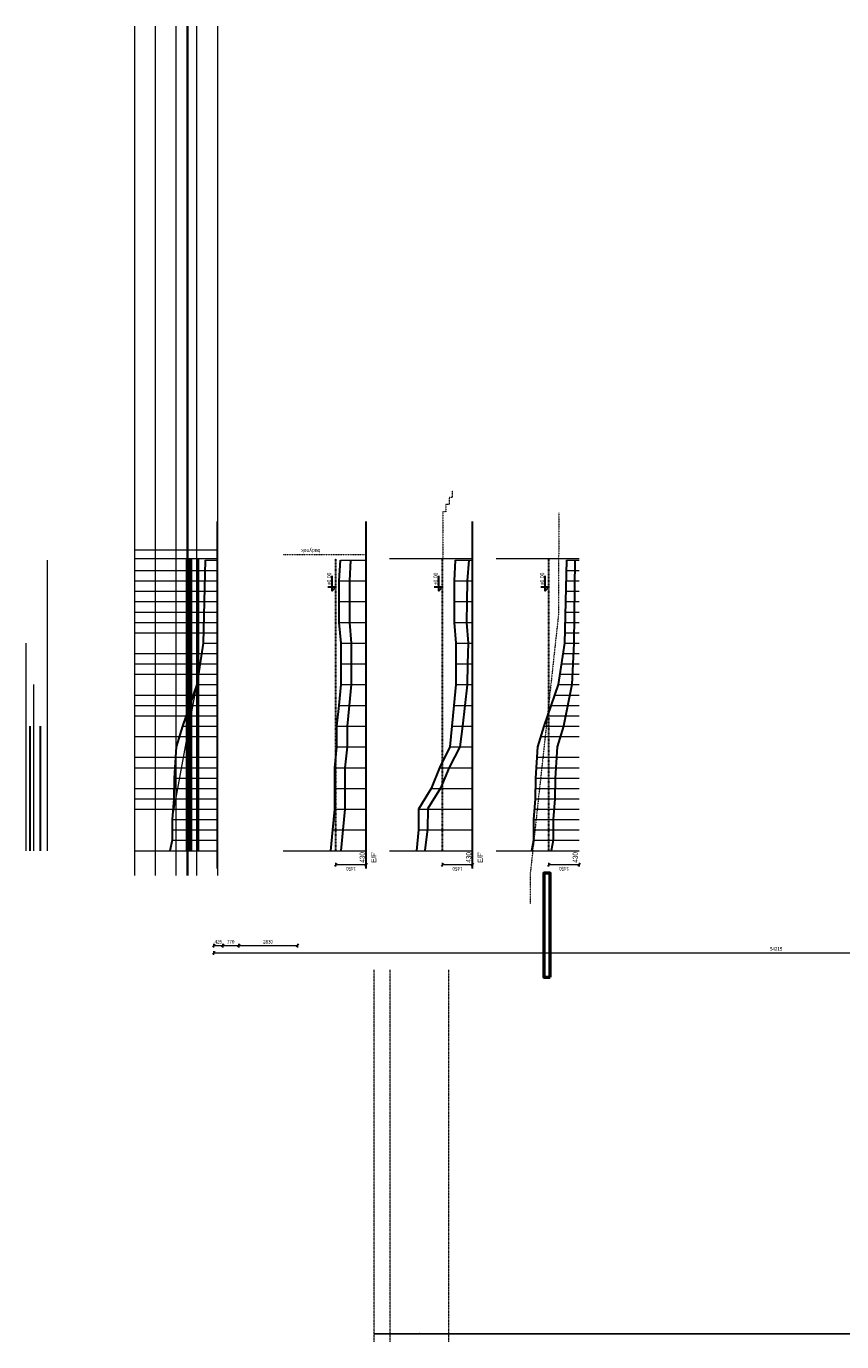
# Model space of a CAD drawing. Header units: millimetres. Extents: x -1893473 to 942156, y -534599 to 942944.
# Tile 5 of 16: x -138215 to -98902, y -278970 to -215593. Entities that reach past the tile are written whole.
import ezdxf

# ---------------------------------------------------------------- set-up
doc = ezdxf.new("R2010")
doc.units = ezdxf.units.MM
doc.header["$LTSCALE"] = 0.2
for name, pattern in [('2_3', [1, 0.5, -0.5]), ('CENTER', [0.6, 0.375, -0.075, 0.075, -0.075]), ('DASHDOT', [25.4, 12.7, -6.35, 0, -6.35])]:
    doc.linetypes.add(name, pattern=pattern)
doc.layers.get('0').update_dxf_attribs({"lineweight": 0})
for name, color, linetype, lineweight in [('!! wymiary osi', 250, 'Continuous', 9), ('!!! WYTYCZNE DO KOSZTORYSU', 1, 'Continuous', 140), ('0-osie-liniA', 14, 'DASHDOT', 5), ('_OSIE_WYS', 142, 'Continuous', 9), ('P-Linia1', 3, 'Continuous', 53), ('P-Linia4', 253, 'Continuous', 13), ('P-Linia5', 4, 'Continuous', 60), ('P-Wymiar', 142, 'Continuous', 9)]:
    doc.layers.add(name, color=color, linetype=linetype, lineweight=lineweight)
doc.styles.add('ROMANS', font='arial.ttf', dxfattribs={"width": 0.7})
doc.styles.add('TXT', font='simplex.shx')
doc.dimstyles.new('A100', dxfattribs={"dimscale": 100, "dimtxt": 1.75, "dimasz": 0.05, "dimexe": 0, "dimexo": 0, "dimgap": 1, "dimtad": 1, "dimdec": 0, "dimrnd": 1, "dimdsep": 46, "dimtxsty": 'ROMANS', "dimblk": '[[[[[[[[', "dimcen": 2, "dimdle": 2, "dimse1": 1, "dimse2": 1, "dimclrd": 256, "dimclrt": 1, "dimadec": 0, "dimazin": 0, "dimtfac": 1, "dimtdec": 0, "dimtix": 1, "dimtmove": 2, "dimatfit": 3, "dimldrblk": '[[[[[[[[', "dimfxl": 1, "dimtvp": 0.6, "dimtolj": 1, "dimlwd": 9, "dimarcsym": 0})
doc.dimstyles.new('DIM50', dxfattribs={"dimscale": 5, "dimtxt": 2.5, "dimasz": 1.5, "dimexe": 0, "dimexo": 0, "dimgap": 0.5, "dimtad": 1, "dimdec": 4, "dimrnd": 0.5, "dimdsep": 46, "dimtxsty": 'TXT', "dimblk1": 'TICK1', "dimblk2": 'TICK1', "dimsah": 1, "dimcen": 0, "dimse1": 1, "dimse2": 1, "dimclrd": 1, "dimclre": 7, "dimclrt": 9, "dimadec": 0, "dimazin": 0, "dimtfac": 1, "dimtdec": 4, "dimtmove": 2, "dimatfit": 3, "dimldrblk": 'TICK1', "dimfxl": 1, "dimtolj": 1, "dimarcsym": 0})

# ---------------------------------------------------------------- blocks, each defined once
blk = doc.blocks.new('[[[[[[[[')
at = {"layer": 'P-Wymiar'}
for p, q in [((-13, -13), (13, 13)), ((0, 0), (-5, 0)), ((0, 18), (0, -18))]:
    blk.add_line(p, q, dxfattribs=at)
blk = doc.blocks.new('*D4844')
at = {"layer": 'DEFPOINTS', "color": 0, "transparency": 16777216}
for p in [(-129170, -254103), (-74955, -255438), (-74955, -260238)]:
    blk.add_point(p, dxfattribs=at)
at = {"layer": 'P-Wymiar', "lineweight": 9, "transparency": 16777216}
blk.add_line((-129165, -260238), (-74960, -260238), dxfattribs=at)
at = {"layer": 'P-Wymiar', "lineweight": 9, "transparency": 16777216, "xscale": 5, "yscale": 5, "zscale": 5, "rotation": 180}
blk.add_blockref('[[[[[[[[', (-129170, -260238), dxfattribs=at)
at = {"layer": 'P-Wymiar', "lineweight": 9, "transparency": 16777216, "xscale": 5, "yscale": 5, "zscale": 5}
blk.add_blockref('[[[[[[[[', (-74955, -260238), dxfattribs=at)
at = {"layer": 'P-Wymiar', "color": 1, "transparency": 16777216, "insert": (-102063, -260049), "char_height": 175, "attachment_point": 5, "style": 'ROMANS'}
blk.add_mtext('\\A1;54215', dxfattribs=at)
blk = doc.blocks.new('*D4845')
at = {"layer": 'DEFPOINTS', "color": 0, "transparency": 16777216}
for p in [(-129170, -254103), (-128745, -254842), (-128745, -259888)]:
    blk.add_point(p, dxfattribs=at)
at = {"layer": 'P-Wymiar', "lineweight": 9, "transparency": 16777216}
blk.add_line((-129165, -259888), (-128750, -259888), dxfattribs=at)
at = {"layer": 'P-Wymiar', "lineweight": 9, "transparency": 16777216, "xscale": 5, "yscale": 5, "zscale": 5, "rotation": 180}
blk.add_blockref('[[[[[[[[', (-129170, -259888), dxfattribs=at)
at = {"layer": 'P-Wymiar', "lineweight": 9, "transparency": 16777216, "xscale": 5, "yscale": 5, "zscale": 5}
blk.add_blockref('[[[[[[[[', (-128745, -259888), dxfattribs=at)
at = {"layer": 'P-Wymiar', "color": 1, "transparency": 16777216, "insert": (-128958, -259699), "char_height": 175, "attachment_point": 5, "style": 'ROMANS'}
blk.add_mtext('\\A1;425', dxfattribs=at)
blk = doc.blocks.new('*D4846')
at = {"layer": 'DEFPOINTS', "color": 0, "transparency": 16777216}
for p in [(-128745, -254842), (-127975, -257108), (-127975, -259888)]:
    blk.add_point(p, dxfattribs=at)
at = {"layer": 'P-Wymiar', "lineweight": 9, "transparency": 16777216}
blk.add_line((-128740, -259888), (-127980, -259888), dxfattribs=at)
at = {"layer": 'P-Wymiar', "lineweight": 9, "transparency": 16777216, "xscale": 5, "yscale": 5, "zscale": 5, "rotation": 180}
blk.add_blockref('[[[[[[[[', (-128745, -259888), dxfattribs=at)
at = {"layer": 'P-Wymiar', "lineweight": 9, "transparency": 16777216, "xscale": 5, "yscale": 5, "zscale": 5}
blk.add_blockref('[[[[[[[[', (-127975, -259888), dxfattribs=at)
at = {"layer": 'P-Wymiar', "color": 1, "transparency": 16777216, "insert": (-128360, -259699), "char_height": 175, "attachment_point": 5, "style": 'ROMANS'}
blk.add_mtext('\\A1;770', dxfattribs=at)
blk = doc.blocks.new('*D4847')
at = {"layer": 'DEFPOINTS', "color": 0, "transparency": 16777216}
for p in [(-127975, -257108), (-125145, -257588), (-125145, -259888)]:
    blk.add_point(p, dxfattribs=at)
at = {"layer": 'P-Wymiar', "lineweight": 9, "transparency": 16777216}
blk.add_line((-127970, -259888), (-125150, -259888), dxfattribs=at)
at = {"layer": 'P-Wymiar', "lineweight": 9, "transparency": 16777216, "xscale": 5, "yscale": 5, "zscale": 5, "rotation": 180}
blk.add_blockref('[[[[[[[[', (-127975, -259888), dxfattribs=at)
at = {"layer": 'P-Wymiar', "lineweight": 9, "transparency": 16777216, "xscale": 5, "yscale": 5, "zscale": 5}
blk.add_blockref('[[[[[[[[', (-125145, -259888), dxfattribs=at)
at = {"layer": 'P-Wymiar', "color": 1, "transparency": 16777216, "insert": (-126560, -259699), "char_height": 175, "attachment_point": 5, "style": 'ROMANS'}
blk.add_mtext('\\A1;2830', dxfattribs=at)
blk = doc.blocks.new('TICK1')
at = {"color": 2}
blk.add_line((-1, -1), (1, 1), dxfattribs=at)
at = {"color": 0}
for p, q in [((0, 0), (-1, 0)), ((0, -1.4), (0, 1.4))]:
    blk.add_line(p, q, dxfattribs=at)
blk = doc.blocks.new('*D5210')
at = {"layer": '!! wymiary osi', "color": 1, "lineweight": -2, "transparency": 16777216}
blk.add_line((-121442, -278588), (-120687, -278588), dxfattribs=at)
at = {"layer": 'DEFPOINTS', "color": 0, "transparency": 16777216}
for p in [(-120679, -278588), (-121449, -278970), (-120679, -278965)]:
    blk.add_point(p, dxfattribs=at)
at = {"layer": '!! wymiary osi', "color": 1, "lineweight": -2, "transparency": 16777216, "xscale": 7.5, "yscale": 7.5, "zscale": 7.5, "rotation": 180}
blk.add_blockref('TICK1', (-121449, -278588), dxfattribs=at)
at = {"layer": '!! wymiary osi', "color": 1, "lineweight": -2, "transparency": 16777216, "xscale": 7.5, "yscale": 7.5, "zscale": 7.5}
blk.add_blockref('TICK1', (-120679, -278588), dxfattribs=at)
at = {"layer": '!! wymiary osi', "color": 9, "transparency": 16777216, "insert": (-121064, -278579), "char_height": 12.5, "attachment_point": 5, "style": 'TXT'}
blk.add_mtext('\\A1;770', dxfattribs=at)
blk = doc.blocks.new('*D5211')
at = {"layer": '!! wymiary osi', "color": 1, "lineweight": -2, "transparency": 16777216}
blk.add_line((-120672, -278588), (-117857, -278588), dxfattribs=at)
at = {"layer": 'DEFPOINTS', "color": 0, "transparency": 16777216}
for p in [(-117849, -278588), (-117849, -278588), (-120679, -278965)]:
    blk.add_point(p, dxfattribs=at)
at = {"layer": '!! wymiary osi', "color": 1, "lineweight": -2, "transparency": 16777216, "xscale": 7.5, "yscale": 7.5, "zscale": 7.5, "rotation": 180}
blk.add_blockref('TICK1', (-120679, -278588), dxfattribs=at)
at = {"layer": '!! wymiary osi', "color": 1, "lineweight": -2, "transparency": 16777216, "xscale": 7.5, "yscale": 7.5, "zscale": 7.5}
blk.add_blockref('TICK1', (-117849, -278588), dxfattribs=at)
at = {"layer": '!! wymiary osi', "color": 9, "transparency": 16777216, "insert": (-119264, -278579), "char_height": 12.5, "attachment_point": 5, "style": 'TXT'}
blk.add_mtext('\\A1;2830', dxfattribs=at)
blk = doc.blocks.new('*D5212')
at = {"layer": '!! wymiary osi', "color": 1, "lineweight": -2, "transparency": 16777216}
blk.add_line((-117842, -278588), (-93597, -278588), dxfattribs=at)
at = {"layer": 'DEFPOINTS', "color": 0, "transparency": 16777216}
for p in [(-117849, -278588), (-93589, -278588), (-93589, -278588)]:
    blk.add_point(p, dxfattribs=at)
at = {"layer": '!! wymiary osi', "color": 1, "lineweight": -2, "transparency": 16777216, "xscale": 7.5, "yscale": 7.5, "zscale": 7.5, "rotation": 180}
blk.add_blockref('TICK1', (-117849, -278588), dxfattribs=at)
at = {"layer": '!! wymiary osi', "color": 1, "lineweight": -2, "transparency": 16777216, "xscale": 7.5, "yscale": 7.5, "zscale": 7.5}
blk.add_blockref('TICK1', (-93589, -278588), dxfattribs=at)
at = {"layer": '!! wymiary osi', "color": 9, "transparency": 16777216, "insert": (-105719, -278579), "char_height": 12.5, "attachment_point": 5, "style": 'TXT'}
blk.add_mtext('\\A1;24260', dxfattribs=at)
blk = doc.blocks.new('A$C21B35EB4')
at = {"layer": '!!! WYTYCZNE DO KOSZTORYSU', "lineweight": 20}
for points in [[(-779.3, 914.2), (3311.5, 914.2)], [(-779.3, 814.2), (3311.5, 814.2)], [(-779.3, 714.2), (3311.5, 714.2)], [(-779.3, 614.2), (3311.5, 614.2)], [(-779.3, 514.2), (3311.5, 514.2)]]:
    blk.add_lwpolyline(points, dxfattribs=at)
at = {"layer": '!!! WYTYCZNE DO KOSZTORYSU', "color": 65, "lineweight": 35}
blk.add_lwpolyline([(-779.3, 659.2), (3311.5, 659.2)], dxfattribs=at)
blk = doc.blocks.new('*D5308')
at = {"layer": 'DEFPOINTS', "color": 0, "transparency": 16777216}
for p in [(-113016, -255119), (-111566, -255047), (-113016, -255990)]:
    blk.add_point(p, dxfattribs=at)
at = {"layer": 'P-Linia4', "lineweight": 9, "transparency": 16777216}
blk.add_line((-111571, -255990), (-113011, -255990), dxfattribs=at)
at = {"layer": 'P-Linia4', "lineweight": 9, "transparency": 16777216, "xscale": 5, "yscale": 5, "zscale": 5, "rotation": 180}
blk.add_blockref('[[[[[[[[', (-113016, -255990), dxfattribs=at)
at = {"layer": 'P-Linia4', "lineweight": 9, "transparency": 16777216, "xscale": 5, "yscale": 5, "zscale": 5}
blk.add_blockref('[[[[[[[[', (-111566, -255990), dxfattribs=at)
at = {"layer": 'P-Linia4', "color": 1, "lineweight": 30, "transparency": 16777216, "insert": (-112291, -256179), "char_height": 175, "attachment_point": 5, "rotation": 180, "style": 'ROMANS'}
blk.add_mtext('\\A1;1450', dxfattribs=at)
blk = doc.blocks.new('*D5309')
at = {"layer": 'DEFPOINTS', "color": 0, "transparency": 16777216}
for p in [(-118151, -255119), (-116701, -255047), (-118151, -255990)]:
    blk.add_point(p, dxfattribs=at)
at = {"layer": 'P-Linia4', "lineweight": 9, "transparency": 16777216}
blk.add_line((-116706, -255990), (-118146, -255990), dxfattribs=at)
at = {"layer": 'P-Linia4', "lineweight": 9, "transparency": 16777216, "xscale": 5, "yscale": 5, "zscale": 5, "rotation": 180}
blk.add_blockref('[[[[[[[[', (-118151, -255990), dxfattribs=at)
at = {"layer": 'P-Linia4', "lineweight": 9, "transparency": 16777216, "xscale": 5, "yscale": 5, "zscale": 5}
blk.add_blockref('[[[[[[[[', (-116701, -255990), dxfattribs=at)
at = {"layer": 'P-Linia4', "color": 1, "lineweight": 30, "transparency": 16777216, "insert": (-117426, -256179), "char_height": 175, "attachment_point": 5, "rotation": 180, "style": 'ROMANS'}
blk.add_mtext('\\A1;1450', dxfattribs=at)
blk = doc.blocks.new('*D5384')
at = {"layer": 'DEFPOINTS', "color": 0, "transparency": 16777216}
for p in [(-123286, -255119), (-121836, -255047), (-123286, -255990)]:
    blk.add_point(p, dxfattribs=at)
at = {"layer": 'P-Linia4', "lineweight": 9, "transparency": 16777216}
blk.add_line((-121841, -255990), (-123281, -255990), dxfattribs=at)
at = {"layer": 'P-Linia4', "lineweight": 9, "transparency": 16777216, "xscale": 5, "yscale": 5, "zscale": 5, "rotation": 180}
blk.add_blockref('[[[[[[[[', (-123286, -255990), dxfattribs=at)
at = {"layer": 'P-Linia4', "lineweight": 9, "transparency": 16777216, "xscale": 5, "yscale": 5, "zscale": 5}
blk.add_blockref('[[[[[[[[', (-121836, -255990), dxfattribs=at)
at = {"layer": 'P-Linia4', "color": 1, "lineweight": 30, "transparency": 16777216, "insert": (-122561, -256179), "char_height": 175, "attachment_point": 5, "rotation": 180, "style": 'ROMANS'}
blk.add_mtext('\\A1;1450', dxfattribs=at)

msp = doc.modelspace()

# ---------------------------------------------------------------- linework, layer by layer
at = {"layer": '0-osie-liniA', "ltscale": 5}
for points in [[(-121449.1819, -278969.76313), (-121449.1819, -261044.45329)], [(-120679.18189, -278969.76313), (-120679.18189, -261044.45329)], [(-117849.1819, -278969.76313), (-117849.1819, -261044.45329)]]:
    msp.add_lwpolyline(points, dxfattribs=at)
at = {"layer": '_OSIE_WYS', "color": 65}
for points in [[(-132988.69221, -241233.09366), (-128988.69221, -241233.09366)], [(-120700.90885, -241233.09366), (-116700.90885, -241233.09366)], [(-115565.73176, -241233.09366), (-111565.73176, -241233.09366)], [(-132988.69221, -255313.09366), (-128988.69221, -255313.09366)], [(-125836.08593, -255313.09366), (-121836.08593, -255313.09366)], [(-120700.90885, -255313.09366), (-116700.90885, -255313.09366)], [(-115565.73176, -255313.09366), (-111565.73176, -255313.09366)]]:
    msp.add_lwpolyline(points, dxfattribs=at)
at = {"layer": 'P-Linia1', "color": 65}
msp.add_lwpolyline([(-130438.69221, -255313.09366), (-130438.69221, -241233.09366)], dxfattribs=at)
at = {"layer": 'P-Linia1'}
for points in [[(-130288.69221, -255313.09366), (-130288.69221, -241233.09366)], [(-129938.69221, -255313.09366), (-129938.69221, -241233.09366)]]:
    msp.add_lwpolyline(points, dxfattribs=at)
at = {"layer": 'P-Linia1', "color": 1, "linetype": 'CENTER', "lineweight": 30, "ltscale": 0.1, "true_color": 0xf50000}
for points in [[(-123286.08593, -255313.09366), (-123286.08593, -241233.09366)], [(-118150.90885, -255313.09366), (-118150.90885, -241233.09366)], [(-113015.73176, -255313.09366), (-113015.73176, -241233.09366)]]:
    msp.add_lwpolyline(points, dxfattribs=at)
at = {"layer": 'P-Linia1'}
msp.add_lwpolyline([(-112964.96522, -261398.9914), (-112964.96522, -256398.9914), (-113269.96522, -256398.9914), (-113269.96522, -261398.9914)], close=True, dxfattribs=at)
at = {"layer": 'P-Linia4', "color": 2, "lineweight": 30}
for points in [[(-128988.69221, -256169.63989), (-128988.69221, -239454.04297)], [(-121836.08593, -256169.63989), (-121836.08593, -239454.04297)], [(-116700.90885, -256169.63989), (-116700.90885, -239454.04297)]]:
    msp.add_lwpolyline(points, dxfattribs=at)
at = {"layer": 'P-Linia4', "color": 4}
for points in [[(-132988.69221, -240813.09366), (-128988.69221, -240813.09366)], [(-137193.50753, -255313.09366), (-137193.50753, -241313.09366)], [(-129588.69221, -241313.09366), (-128988.69221, -241313.09366)], [(-123073.58593, -241313.09366), (-121873.58593, -241313.09366)], [(-117538.40885, -241313.09366), (-116738.40885, -241313.09366)], [(-112165.73176, -241313.09366), (-111565.73176, -241313.09366)], [(-132988.69221, -241813.09366), (-128988.69221, -241813.09366)], [(-112178.23176, -241813.09366), (-111565.73176, -241813.09366)], [(-132988.69221, -242313.09366), (-128988.69221, -242313.09366)], [(-123123.58593, -242313.09366), (-121823.58593, -242313.09366)], [(-117588.40885, -242313.09366), (-116688.40885, -242313.09366)], [(-112190.73176, -242313.09366), (-111565.73176, -242313.09366)], [(-132988.69221, -242813.09366), (-128988.69221, -242813.09366)], [(-132988.69221, -243313.09366), (-128988.69221, -243313.09366)], [(-123123.58593, -243313.09366), (-121836.08593, -243313.09366)], [(-117600.90885, -243313.09366), (-116700.90885, -243313.09366)], [(-112215.73176, -243313.09366), (-111565.73176, -243313.09366)], [(-112203.23176, -242813.09366), (-111565.73176, -242813.09366)], [(-132988.69221, -243813.09366), (-128988.69221, -243813.09366)], [(-112228.23176, -243813.09366), (-111565.73176, -243813.09366)], [(-132988.69221, -244313.09366), (-128988.69221, -244313.09366)], [(-123123.58593, -244313.09366), (-121836.08593, -244313.09366)], [(-117600.90885, -244313.09366), (-116700.90885, -244313.09366)], [(-112240.73176, -244313.09366), (-111565.73176, -244313.09366)], [(-132988.69221, -244813.09366), (-128988.69221, -244813.09366)], [(-112253.23176, -244813.09366), (-111565.73176, -244813.09366)], [(-138215.23747, -255313.09366), (-138215.23747, -245313.09366)], [(-132988.69221, -245813.09366), (-128988.69221, -245813.09366)], [(-129688.69221, -245313.09366), (-128988.69221, -245313.09366)], [(-123036.64596, -245313.09366), (-121836.08593, -245313.09366)], [(-117500.90885, -245313.09366), (-116700.90885, -245313.09366)], [(-112340.73176, -245813.09366), (-111565.73176, -245813.09366)], [(-112265.73176, -245313.09366), (-111565.73176, -245313.09366)], [(-132988.69221, -246313.09366), (-128988.69221, -246313.09366)], [(-123036.08593, -246313.09366), (-121836.08593, -246313.09366)], [(-117500.90885, -246313.09366), (-116700.90885, -246313.09366)], [(-112415.73176, -246313.09366), (-111565.73176, -246313.09366)], [(-132988.69221, -246813.09366), (-128988.69221, -246813.09366)], [(-112490.73176, -246813.09366), (-111565.73176, -246813.09366)], [(-137845.92201, -255313.09366), (-137845.92201, -247313.09366)], [(-131288.69221, -255313.09366), (-131188.69221, -254813.09366), (-131188.69221, -254313.09366), (-131188.69221, -253813.09366), (-129988.69221, -247313.09366)], [(-129988.69221, -247313.09366), (-128988.69221, -247313.09366)], [(-123036.08593, -247313.09366), (-121836.08593, -247313.09366)], [(-117500.90885, -247313.09366), (-116700.90885, -247313.09366)], [(-112565.73176, -247313.09366), (-111565.73176, -247313.09366)], [(-132988.69221, -247813.09366), (-128988.69221, -247813.09366)], [(-132988.69221, -248313.09366), (-128988.69221, -248313.09366)], [(-123136.08593, -248313.09366), (-121836.08593, -248313.09366)], [(-117600.90885, -248313.09366), (-116700.90885, -248313.09366)], [(-112915.73176, -248313.09366), (-111565.73176, -248313.09366)], [(-112740.73176, -247813.09366), (-111565.73176, -247813.09366)], [(-132988.69221, -248813.09366), (-128988.69221, -248813.09366)], [(-113090.73176, -248813.09366), (-111565.73176, -248813.09366)], [(-130688.69221, -249313.09366), (-128988.69221, -249313.09366)], [(-123236.08593, -249313.09366), (-121836.08593, -249313.09366)], [(-117700.90885, -249313.09366), (-116700.90885, -249313.09366)], [(-113265.73176, -249313.09366), (-111565.73176, -249313.09366)], [(-132988.69221, -249813.09366), (-128988.69221, -249813.09366)], [(-123236.08593, -250313.09366), (-121836.08593, -250313.09366)], [(-117800.90885, -250313.09366), (-116700.90885, -250313.09366)], [(-113415.73176, -249813.09366), (-111565.73176, -249813.09366)], [(-132988.69221, -250813.09366), (-128988.69221, -250813.09366)], [(-113599.06509, -250813.09366), (-111565.73176, -250813.09366)], [(-132988.69221, -251313.09366), (-128988.69221, -251313.09366)], [(-123336.08593, -251313.09366), (-121836.08593, -251313.09366)], [(-118300.90885, -251313.09366), (-116700.90885, -251313.09366)], [(-113632.39843, -251313.09366), (-111565.73176, -251313.09366)], [(-131088.69221, -251813.09366), (-128988.69221, -251813.09366)], [(-113665.73176, -251813.09366), (-111565.73176, -251813.09366)], [(-132988.69221, -252313.09366), (-128988.69221, -252313.09366)], [(-132988.69221, -252813.09366), (-128988.69221, -252813.09366)], [(-123336.08593, -252313.09366), (-121836.08593, -252313.09366)], [(-118700.90885, -252313.09366), (-116700.90885, -252313.09366)], [(-113685.14386, -252813.09366), (-111565.73176, -252813.09366)], [(-113675.43781, -252313.09366), (-111565.73176, -252313.09366)], [(-132988.69221, -253313.09366), (-128988.69221, -253313.09366)], [(-123336.08593, -253313.09366), (-121836.08593, -253313.09366)], [(-119300.90885, -253313.09366), (-116700.90885, -253313.09366)], [(-113725.43781, -253313.09366), (-111565.73176, -253313.09366)], [(-131188.69221, -253813.09366), (-128988.69221, -253813.09366)], [(-113765.73176, -253813.09366), (-111565.73176, -253813.09366)], [(-131188.69221, -254313.09366), (-128988.69221, -254313.09366)], [(-123436.08593, -254313.09366), (-121836.08593, -254313.09366)], [(-119300.90885, -254313.09366), (-116700.90885, -254313.09366)], [(-113765.73176, -254313.09366), (-111565.73176, -254313.09366)], [(-131288.69221, -255313.09366), (-128988.69221, -255313.09366)], [(-131188.69221, -254813.09366), (-128988.69221, -254813.09366)], [(-123536.08593, -255313.09366), (-121836.08593, -255313.09366)], [(-119400.90885, -255313.09366), (-116700.90885, -255313.09366)], [(-113865.73176, -255313.09366), (-111565.73176, -255313.09366)], [(-113765.73176, -254813.09366), (-111565.73176, -254813.09366)]]:
    msp.add_lwpolyline(points, dxfattribs=at)
at = {"layer": 'P-Linia4', "color": 6, "lineweight": 30}
for points in [[(-129588.69221, -241313.09366), (-129688.69221, -245313.09366), (-129988.69221, -247313.09366), (-130688.69221, -249313.09366), (-130988.69221, -250313.09366), (-131088.69221, -251813.09366), (-131108.10432, -252813.09366), (-131188.69221, -253813.09366), (-131188.69221, -254813.09366), (-131288.69221, -255313.09366)], [(-123536.08593, -255313.09366), (-123436.08593, -254313.09366), (-123336.08593, -253313.09366), (-123336.08593, -252313.09366), (-123336.08593, -251313.09366), (-123236.08593, -250313.09366), (-123236.08593, -249313.09366), (-123136.08593, -248313.09366), (-123036.08593, -247313.09366), (-123036.08593, -246313.09366), (-123036.08593, -245319.52778), (-123123.58593, -244314.23961), (-123123.58593, -242313.09366), (-123073.58593, -241313.09366)], [(-117538.40885, -241313.09366), (-117588.40885, -242313.09366), (-117588.40885, -243313.09366), (-117588.40885, -244313.09366), (-117500.90885, -245313.09366), (-117500.90885, -246313.09366), (-117500.90885, -247313.09366), (-117600.90885, -248313.09366), (-117700.90885, -249313.09366), (-117800.90885, -250313.09366), (-118300.90885, -251313.09366), (-118700.90885, -252313.09366), (-119300.90885, -253313.09366), (-119300.90885, -254313.09366), (-119400.90885, -255313.09366)], [(-112165.73176, -241313.09366), (-112265.73176, -245313.09366), (-112565.73176, -247313.09366), (-113265.73176, -249313.09366), (-113565.73176, -250313.09366), (-113665.73176, -251813.09366), (-113685.14386, -252813.09366), (-113765.73176, -253813.09366), (-113765.73176, -254813.09366), (-113865.73176, -255313.09366)], [(-138031.21494, -255313.09366), (-138031.21494, -249313.09366)], [(-137528.82427, -255313.09366), (-137528.82427, -249313.09366)]]:
    msp.add_lwpolyline(points, dxfattribs=at)
at = {"layer": 'P-Linia4', "color": 40, "lineweight": 30}
for points in [[(-123036.08593, -255313.09366), (-122936.08593, -254313.09366), (-122836.08593, -253313.09366), (-122836.08593, -252313.09366), (-122836.08593, -251313.09366), (-122736.08593, -250313.09366), (-122736.08593, -249313.09366), (-122636.08593, -248313.09366), (-122536.08593, -247313.09366), (-122536.08593, -246313.09366), (-122536.08593, -245319.52778), (-122623.58593, -244314.23961), (-122623.58593, -242313.09366), (-122573.58593, -241313.09366)], [(-116885.49791, -241315.83004), (-116953.15568, -242314.79071), (-116970.82126, -243314.63466), (-116988.48683, -244314.47862), (-116918.66606, -245315.8683), (-116936.33163, -246315.71226), (-116953.99721, -247315.55621), (-117071.64718, -248313.6336), (-117189.29715, -249311.711), (-117306.94712, -250309.78839), (-117824.53467, -251300.79955), (-118242.13783, -252293.57728), (-118859.70977, -253282.82188), (-118877.37535, -254282.66583), (-118995.02532, -255280.74323)], [(-111764.33751, -241313.09366), (-111812.54065, -245313.09366), (-111920.75052, -247313.09366), (-112315.73176, -249313.09366), (-112615.73176, -250313.09366), (-112715.73176, -251813.09366), (-112735.14386, -252813.09366), (-112815.73176, -253813.09366), (-112815.73176, -254813.09366), (-112915.73176, -255313.09366)]]:
    msp.add_lwpolyline(points, dxfattribs=at)
at = {"layer": 'P-Linia5', "linetype": '2_3', "lineweight": 20, "ltscale": 100}
for points in [[(-117680.90885, -237950.51111), (-117680.90885, -238288.09852), (-117830.90885, -238288.09852), (-117830.90885, -238638.09852), (-117980.90885, -238638.09852), (-117980.90885, -238988.09852), (-118130.90885, -238988.09852), (-118130.90885, -241233.09366)], [(-112545.73176, -239039.33173), (-112551.25791, -243878.75681), (-113915.73176, -256388.09366), (-113915.73176, -257878.3158)], [(-125836.08593, -241048.42809), (-121836.08593, -241048.42809)]]:
    msp.add_lwpolyline(points, dxfattribs=at)
at = {"layer": 'P-Linia5', "color": 6, "lineweight": 30}
for points in [[(-123679.58446, -242596.78242), (-123286.08593, -242596.78242), (-123462.18534, -242791.67038), (-123462.18534, -242075.57097)], [(-118544.40737, -242596.78242), (-118150.90885, -242596.78242), (-118327.00826, -242791.67038), (-118327.00826, -242075.57097)], [(-113409.23028, -242596.78242), (-113015.73176, -242596.78242), (-113191.83117, -242791.67038), (-113191.83117, -242075.57097)]]:
    msp.add_lwpolyline(points, dxfattribs=at)

# ---------------------------------------------------------------- block references
at = {"layer": '!!! WYTYCZNE DO KOSZTORYSU', "xscale": 10, "yscale": 10, "zscale": 10, "rotation": 90}
msp.add_blockref('A$C21B35EB4', (-123846.44582, -248707.76942), dxfattribs=at)

# ---------------------------------------------------------------- texts
at = {"layer": 'P-Linia4', "color": 6, "lineweight": 30, "char_height": 250, "attachment_point": 1, "rotation": 90, "style": 'ROMANS'}
for s, insert in [('430', (-122144.74209, -255891.10523)), ("E/F'", (-121587.17685, -255891.10523)), ('430', (-117009.565, -255891.10523)), ("E/F'", (-116451.99976, -255891.10523)), ('430', (-111874.38791, -255891.10523))]:
    msp.add_mtext_dynamic_manual_height_columns(s, width=477.1778695, gutter_width=62.5, heights=[0], dxfattribs=dict(at, insert=insert))
at = {"layer": 'P-Linia5', "color": 6, "lineweight": 30, "char_height": 200, "attachment_point": 1, "style": 'ROMANS'}
for s, insert, rotation in [('budynek', (-124037.3503, -240972.12652), 180), ('%%P0,00', (-123715.80771, -242524.24595), 90), ('%%P0,00', (-118580.63062, -242524.24595), 90), ('%%P0,00', (-113445.45353, -242524.24595), 90)]:
    msp.add_mtext_dynamic_manual_height_columns(s, width=344.4519458, gutter_width=62.5, heights=[0], dxfattribs=dict(at, insert=insert, rotation=rotation))

# ---------------------------------------------------------------- dimensions: what is measured, and where the dimension line sits
at = {"layer": '!! wymiary osi'}
for base, p1, p2, picture, middle in [((-120679.18189, -278588.10187), (-121449.1819, -278969.76313), (-120679.18189, -278964.76313), '*D5210', (-121064.18189, -278579.35187)), ((-117849.1819, -278588.10187), (-120679.18189, -278964.76313), (-117849.1819, -278588.10187), '*D5211', (-119264.18189, -278579.35187)), ((-93589.1819, -278588.10187), (-117849.1819, -278588.10187), (-93589.1819, -278588.10187), '*D5212', (-105719.1819, -278579.35187))]:
    dim = msp.add_linear_dim(base=base, p1=p1, p2=p2, dimstyle='DIM50', dxfattribs=at)
    dim.commit()
    dim.dimension.update_dxf_attribs({"geometry": picture, "text_midpoint": middle})
at = {"layer": 'P-Linia4', "color": 6, "lineweight": 30}
for base, p1, p2, picture, middle in [((-123286.08593, -255989.68159), (-121836.08593, -255047.00427), (-123286.08593, -255118.59915), '*D5384', (-122561.08593, -256179.03186)), ((-118150.90885, -255989.68159), (-116700.90885, -255047.00427), (-118150.90885, -255118.59915), '*D5309', (-117425.90885, -256179.03186)), ((-113015.73176, -255989.68159), (-111565.73176, -255047.00427), (-113015.73176, -255118.59915), '*D5308', (-112290.73176, -256179.03186))]:
    dim = msp.add_linear_dim(base=base, p1=p1, p2=p2, angle=180, dimstyle='A100', dxfattribs=at)
    dim.commit()
    dim.dimension.update_dxf_attribs({"geometry": picture, "text_midpoint": middle})
at = {"layer": 'P-Wymiar'}
dim = msp.add_linear_dim(base=(-74955.26604, -260238.00597), p1=(-129170.26604, -254102.69538), p2=(-74955.26604, -255438.09366), dimstyle='A100', override={"dimtmove": 0}, dxfattribs=at)
dim.commit()
dim.dimension.update_dxf_attribs({"geometry": '*D4844', "text_midpoint": (-102062.76604, -260048.6557)})
dim = msp.add_linear_dim(base=(-128745.26604, -259888.00597), p1=(-129170.26604, -254102.69538), p2=(-128745.26604, -254841.80749), dimstyle='A100', override={"dimtmove": 0}, dxfattribs=at)
dim.commit()
dim.dimension.update_dxf_attribs({"geometry": '*D4845', "text_midpoint": (-128957.76604, -259888.00597), "dimtype": 160})
for base, p1, p2, picture, middle in [((-127975.26604, -259888.00597), (-128745.26604, -254841.80749), (-127975.26604, -257108.36305), '*D4846', (-128360.26604, -259698.6557)), ((-125145.26604, -259888.00597), (-127975.26604, -257108.36305), (-125145.26604, -257587.98758), '*D4847', (-126560.26604, -259698.59601))]:
    dim = msp.add_linear_dim(base=base, p1=p1, p2=p2, dimstyle='A100', dxfattribs=at)
    dim.commit()
    dim.dimension.update_dxf_attribs({"geometry": picture, "text_midpoint": middle})

doc.saveas('drawing.dxf')
